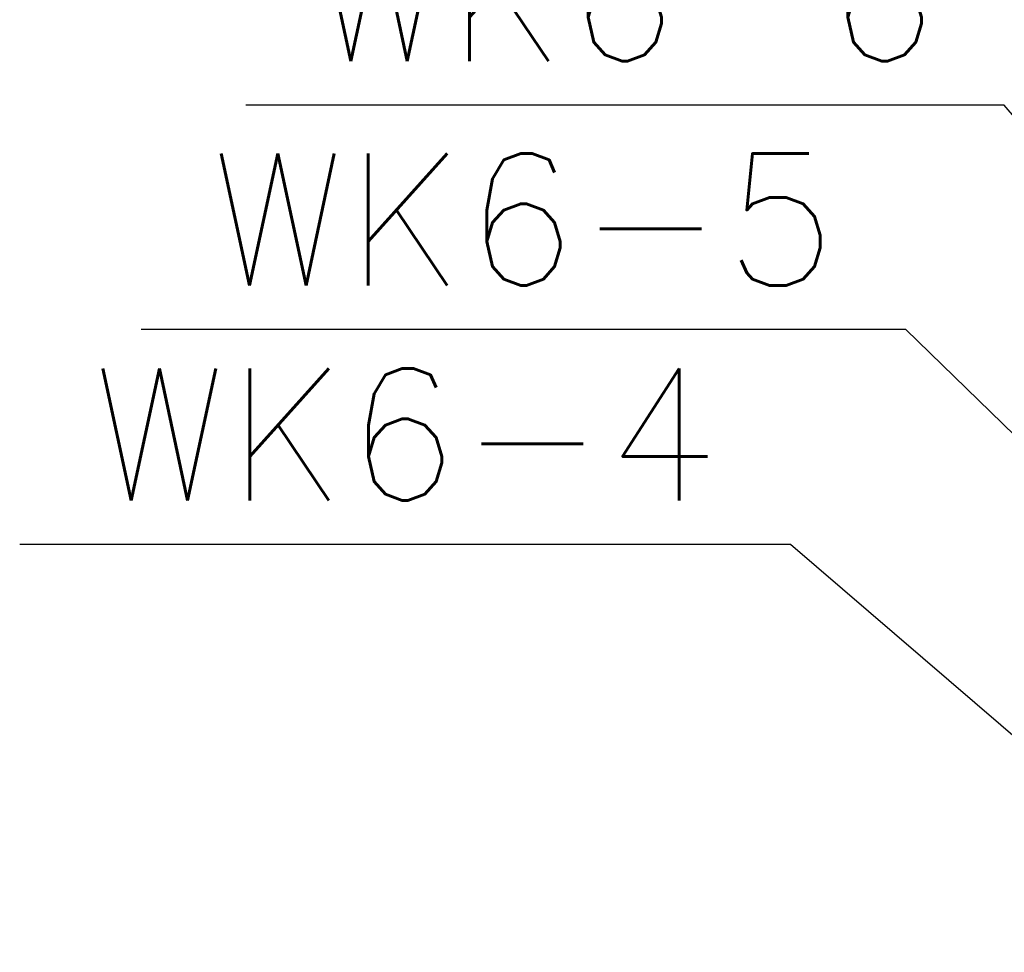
# Model space of a CAD drawing. Header units: millimetres. Extents: x -8078 to 234695, y -4319 to 602442.
# Tile 108 of 152: x 78981 to 80102, y 283496 to 284557. Entities that reach past the tile are written whole.
import ezdxf

# ---------------------------------------------------------------- set-up
doc = ezdxf.new("R2010")
doc.units = ezdxf.units.MM
doc.header["$MEASUREMENT"] = 0
doc.layers.add('FLUID-WK6-150-NUM', color=7, linetype='Continuous')
doc.styles.add('FDBES', font='simplex.shx')
doc.dimstyles.new('FDBES', dxfattribs={"dimscale": 50, "dimtxt": 4, "dimasz": 2.5, "dimexe": 0.8, "dimexo": 2, "dimgap": 1, "dimtad": 1, "dimdsep": 46, "dimtxsty": 'FDBES', "dimcen": 2.5, "dimclrd": 4, "dimclre": 5, "dimadec": 0, "dimazin": 0, "dimtfac": 1, "dimtmove": 0, "dimatfit": 3, "dimfxl": 1, "dimarcsym": 0})

# ---------------------------------------------------------------- blocks, each defined once
blk = doc.blocks.new('*U56332')
at = {"color": 7, "lineweight": -2}
blk.add_line((-952.6, 820.4), (-1829.7, 820.4), dxfattribs=at)
at = {"color": 0, "lineweight": -2, "insert": (-1391.2, 820.4), "char_height": 150, "attachment_point": 5, "style": 'FDBES'}
blk.add_mtext('WK6-4\\P ', dxfattribs=at)
at = {"color": 7, "lineweight": -2}
blk.add_leader([(0, 0), (-952.6, 820.4)], dimstyle='FDBES', override={"dimscale": 37.5, "dimclrd": 7, "dimclre": 7}, dxfattribs=at)
blk = doc.blocks.new('*U56333')
at = {"color": 7, "lineweight": -2}
blk.add_line((-1092.4, 1065.1), (-1962.4, 1065.1), dxfattribs=at)
at = {"color": 0, "lineweight": -2, "insert": (-1527.4, 1065.1), "char_height": 150, "attachment_point": 5, "style": 'FDBES'}
blk.add_mtext('WK6-5\\P ', dxfattribs=at)
at = {"color": 7, "lineweight": -2}
blk.add_leader([(0, 0), (-1092.4, 1065.1)], dimstyle='FDBES', override={"dimscale": 37.5, "dimclrd": 7, "dimclre": 7}, dxfattribs=at)
blk = doc.blocks.new('*U56334')
at = {"color": 7, "lineweight": -2}
blk.add_line((-1120.7, 1320.5), (-1983.6, 1320.5), dxfattribs=at)
at = {"color": 0, "lineweight": -2, "insert": (-1552.2, 1320.5), "char_height": 150, "attachment_point": 5, "style": 'FDBES'}
blk.add_mtext('WK6-6\\P ', dxfattribs=at)
at = {"color": 7, "lineweight": -2}
blk.add_leader([(0, 0), (-1120.7, 1320.5)], dimstyle='FDBES', override={"dimscale": 37.5, "dimclrd": 7, "dimclre": 7}, dxfattribs=at)

msp = doc.modelspace()

# ---------------------------------------------------------------- block references
at = {"layer": 'FLUID-WK6-150-NUM', "linetype": 'ByBlock', "lineweight": -2}
for name, p in [('*U56334', (81222.2, 283139.5, 1384)), ('*U56333', (81082.2, 283139.6, 1384)), ('*U56332', (80811.2, 283139.6, 1384))]:
    msp.add_blockref(name, p, dxfattribs=at)

doc.saveas('drawing.dxf')
